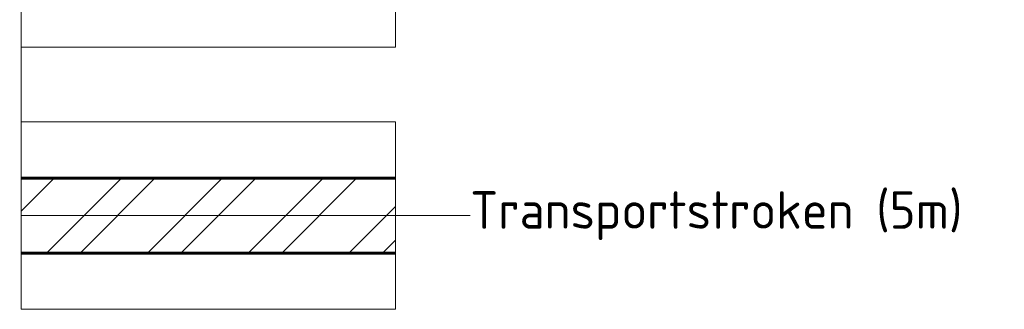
# Model space of a CAD drawing. Header units: metres. Extents: x 219828 to 221638, y 399519 to 401388.
# Tile 14 of 17: x 220303 to 220369, y 401112 to 401131. Entities that reach past the tile are written whole.
import ezdxf

# ---------------------------------------------------------------- set-up
doc = ezdxf.new("R2010")
doc.units = ezdxf.units.M
doc.layers.get('0').update_dxf_attribs({"lineweight": 25})
for name, color, linetype, lineweight in [('T-WA-KG-GRENS_WATERSCHAP_TRANSPORTSTROOK-G', 190, 'Continuous', 25), ('T-WA-KG-GRENS_WATERSCHAP_TRANSPORTSTROOK-V', 190, 'Continuous', 25), ('X-XX-AL-LEGENDA-T25', 7, 'Continuous', 25)]:
    doc.layers.add(name, color=color, linetype=linetype, lineweight=lineweight)
doc.layers.add('X-XX-AL-LEGENDA-G', color=7, linetype='Continuous', lineweight=18, plot=False)
doc.styles.add('NLCS-ISO-M1000-T25', font='NLCS-ISO.ttf', dxfattribs={"height": 2.5})

# ---------------------------------------------------------------- blocks, each defined once
blk = doc.blocks.new('Legenda_hulp')
at = {"flags": 128}
for points in [[(0, 0), (0, -1), (0, -3.5), (5, -3.5), (5, -1), (0, -1)], [(0, -2.25), (5, -2.25)], [(5, -2.25), (6, -2.25)]]:
    blk.add_lwpolyline(points, dxfattribs=at)

msp = doc.modelspace()

# ---------------------------------------------------------------- hatches: boundary and pattern name
at = {"layer": 'T-WA-KG-GRENS_WATERSCHAP_TRANSPORTSTROOK-V'}
h = msp.add_hatch(dxfattribs=at)
h.set_pattern_fill('ANSI32', color=256, scale=0.5)
h.set_pattern_definition([(45, (203809.1464, 396386.6634), (-3.367596, 3.367596), []), (45, (203811.3915, 396386.6634), (-3.367596, 3.367596), [])])
h.paths.add_polyline_path([(220327.841, 401120.673), (220302.841, 401120.673), (220302.841, 401118.173), (220327.841, 401118.173)])
h.paths.add_polyline_path([(220327.841, 401118.173), (220302.841, 401118.173), (220302.841, 401115.673), (220327.841, 401115.673)])

# ---------------------------------------------------------------- linework, layer by layer
at = {"layer": 'T-WA-KG-GRENS_WATERSCHAP_TRANSPORTSTROOK-G', "const_width": 0.2}
for points in [[(220302.841, 401120.673), (220327.841, 401120.673)], [(220302.841, 401115.673), (220327.841, 401115.673)]]:
    msp.add_lwpolyline(points, dxfattribs=at)

# ---------------------------------------------------------------- block references
at = {"layer": 'X-XX-AL-LEGENDA-G', "xscale": 5, "yscale": 5, "zscale": 5}
for p in [(220302.841, 401146.923), (220302.841, 401129.423)]:
    msp.add_blockref('Legenda_hulp', p, dxfattribs=at)

# ---------------------------------------------------------------- texts
at = {"layer": 'X-XX-AL-LEGENDA-T25', "insert": (220332.841, 401118.173), "char_height": 2.5, "attachment_point": 4, "style": 'NLCS-ISO-M1000-T25'}
msp.add_mtext_dynamic_manual_height_columns('Transportstroken (5m)', width=59.92825, gutter_width=12.5, heights=[6.68], dxfattribs=at)

doc.saveas('drawing.dxf')
